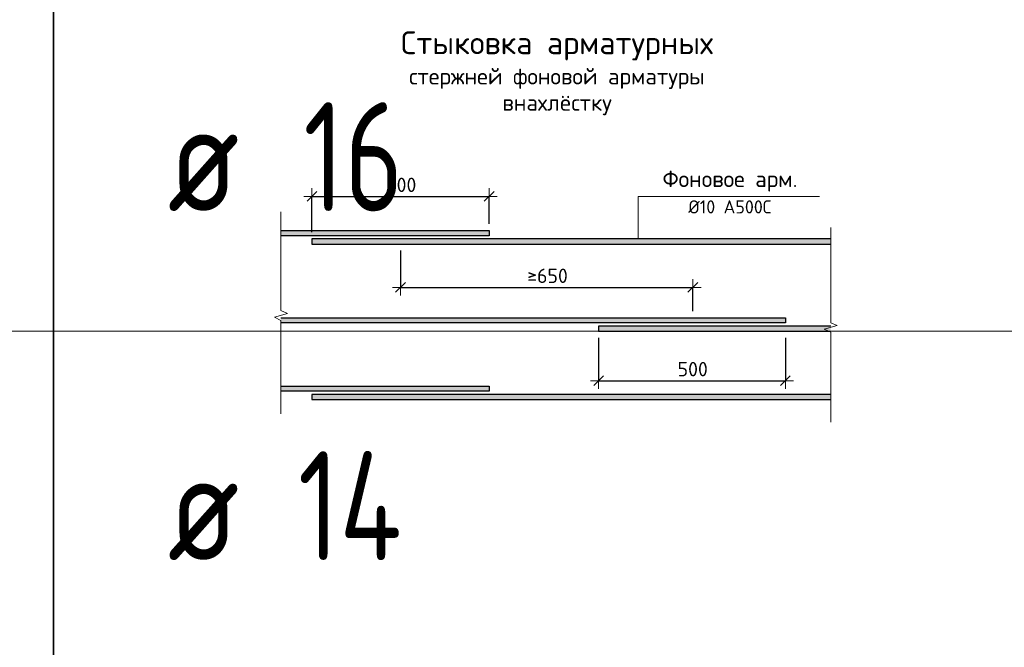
# Model space of a CAD drawing. Header units: metres. Extents: x -38 to 107, y -15 to 21.
# Tile 119 of 133: x 75.34 to 77.6, y 6.15 to 7.59. Entities that reach past the tile are written whole.
import ezdxf

# ---------------------------------------------------------------- set-up
doc = ezdxf.new("R2010")
doc.units = ezdxf.units.M
doc.header["$PDMODE"] = 65
doc.layers.add('XR$3$Арм.стержн.ниж.зоны Х', color=7, linetype='Continuous', lineweight=35, true_color=0xc600c6)
doc.layers.add('XR$5$Арм.стержн.ниж.зоны Х', color=7, linetype='Continuous', lineweight=35, true_color=0xc600c6)
doc.layers.add('XR$3$Размерная линия_ общее', color=7, linetype='Continuous', lineweight=13)
doc.layers.add('XR$5$Размерная линия_ общее', color=7, linetype='Continuous', lineweight=13)
doc.styles.add('ISOCPEUR', font='txt')
doc.dimstyles.new('DIMSTYLE_37', dxfattribs={"dimtxt": 0.033, "dimasz": 0.0375, "dimexe": 0, "dimexo": 0, "dimgap": 0.0165, "dimtad": 2, "dimdec": 0, "dimlfac": 1000, "dimrnd": 1, "dimzin": 12, "dimdsep": 46, "dimtxsty": 'ISOCPEUR', "dimblk1": 'ALL_ML_STRICH', "dimblk2": 'ALL_ML_STRICH', "dimsah": 1, "dimcen": 0, "dimclrd": 7, "dimclre": 256, "dimclrt": 7, "dimadec": 0, "dimazin": 0, "dimtfac": 1, "dimtdec": 0, "dimtix": 1, "dimtmove": 2, "dimatfit": 3, "dimfxl": 0, "dimtzin": 0, "dimlwd": 0, "dimlwe": -3, "dimarcsym": 0})
doc.dimstyles.new('DIMSTYLE_6', dxfattribs={"dimtxt": 0.033, "dimasz": 0.0375, "dimexe": 0, "dimexo": 0, "dimgap": 0.0165, "dimtad": 2, "dimdec": 0, "dimlfac": 1000, "dimrnd": 1, "dimzin": 12, "dimdsep": 46, "dimtxsty": 'ISOCPEUR', "dimblk1": 'ALL_ML_STRICH', "dimblk2": 'ALL_ML_STRICH', "dimsah": 1, "dimcen": 0, "dimclrd": 7, "dimclre": 256, "dimclrt": 7, "dimadec": 0, "dimazin": 0, "dimtfac": 1, "dimtdec": 0, "dimtix": 1, "dimtmove": 2, "dimatfit": 3, "dimfxl": 0, "dimtzin": 0, "dimlwd": 0, "dimlwe": -3, "dimarcsym": 0})
doc.dimstyles.new('DIMSTYLE_7', dxfattribs={"dimtxt": 0.033, "dimasz": 0.0375, "dimexe": 0, "dimexo": 0, "dimgap": 0.0165, "dimtad": 2, "dimdec": 0, "dimlfac": 1000, "dimrnd": 1, "dimzin": 12, "dimdsep": 46, "dimtxsty": 'ISOCPEUR', "dimblk1": 'ALL_ML_STRICH', "dimblk2": 'ALL_ML_STRICH', "dimsah": 1, "dimcen": 0, "dimclrd": 7, "dimclre": 256, "dimclrt": 7, "dimadec": 0, "dimazin": 0, "dimtfac": 1, "dimtdec": 0, "dimtix": 1, "dimtmove": 2, "dimatfit": 3, "dimfxl": 0, "dimtzin": 0, "dimlwd": 0, "dimlwe": -3, "dimarcsym": 0})
doc.dimstyles.new('DIMSTYLE_8', dxfattribs={"dimtxt": 0.033, "dimasz": 0.0375, "dimexe": 0, "dimexo": 0, "dimgap": 0.0165, "dimtad": 2, "dimdec": 0, "dimlfac": 1000, "dimrnd": 1, "dimzin": 12, "dimdsep": 46, "dimtxsty": 'ISOCPEUR', "dimblk1": 'ALL_ML_STRICH', "dimblk2": 'ALL_ML_STRICH', "dimsah": 1, "dimcen": 0, "dimclrd": 7, "dimclre": 256, "dimclrt": 7, "dimadec": 0, "dimazin": 0, "dimtfac": 1, "dimtdec": 0, "dimtix": 1, "dimtmove": 2, "dimatfit": 3, "dimfxl": 0, "dimtzin": 0, "dimlwd": 0, "dimlwe": -3, "dimarcsym": 0})

# ---------------------------------------------------------------- blocks, each defined once
blk = doc.blocks.new('ALL_ML_STRICH')
at = {"color": 0, "linetype": 'ByBlock', "lineweight": -2}
for p, q in [((-1, 0), (0.5, 0)), ((-0.3, -0.3), (0.3, 0.3)), ((0, -0.5), (0, 0.5))]:
    blk.add_line(p, q, dxfattribs=at)
blk = doc.blocks.new('*D40')
at = {"layer": 'DEFPOINTS', "color": 7, "linetype": 'Continuous', "lineweight": 13, "transparency": 33554687}
for p in [(76.0122, 7.1808), (76.4182, 7.1027), (76.0122, 7.0837)]:
    blk.add_point(p, dxfattribs=at)
at = {"layer": 'XR$3$Размерная линия_ общее', "color": 253, "linetype": 'Continuous', "lineweight": -2, "true_color": 0xa0a0a0, "transparency": 33554687}
for p, q in [((76.0122, 7.0987), (76.0122, 7.1808)), ((76.4182, 7.1177), (76.4182, 7.1808))]:
    blk.add_line(p, q, dxfattribs=at)
at = {"layer": 'XR$3$Размерная линия_ общее', "color": 7, "linetype": 'Continuous', "lineweight": -2, "transparency": 33554687}
blk.add_line((76.0122, 7.1808), (76.4182, 7.1808), dxfattribs=at)
at = {"layer": 'XR$3$Размерная линия_ общее', "color": 7, "linetype": 'Continuous', "lineweight": 13, "transparency": 33554687, "xscale": 0.0375, "yscale": 0.0375, "zscale": 0.0375, "rotation": 180}
blk.add_blockref('ALL_ML_STRICH', (76.0122, 7.1808), dxfattribs=at)
at = {"layer": 'XR$3$Размерная линия_ общее', "color": 7, "linetype": 'Continuous', "lineweight": 13, "transparency": 33554687, "xscale": 0.0375, "yscale": 0.0375, "zscale": 0.0375}
blk.add_blockref('ALL_ML_STRICH', (76.4182, 7.1808), dxfattribs=at)
at = {"layer": 'XR$3$Размерная линия_ общее', "color": 7, "linetype": 'Continuous', "lineweight": 13, "transparency": 33554687, "insert": (76.1822, 7.2238), "char_height": 0.033, "width": 0.00165, "attachment_point": 1, "line_spacing_factor": 0.60241, "style": 'ISOCPEUR'}
blk.add_mtext('500', dxfattribs=at)
blk = doc.blocks.new('*D41')
at = {"layer": 'DEFPOINTS', "color": 7, "linetype": 'Continuous', "lineweight": 13, "transparency": 33554687}
for p in [(76.2152, 7.0717), (76.2152, 6.9723), (76.8852, 6.9027)]:
    blk.add_point(p, dxfattribs=at)
at = {"layer": 'XR$3$Размерная линия_ общее', "color": 253, "linetype": 'Continuous', "lineweight": -2, "true_color": 0xa0a0a0, "transparency": 33554687}
for p, q in [((76.2152, 7.0567), (76.2152, 6.9723)), ((76.8852, 6.9177), (76.8852, 6.9723))]:
    blk.add_line(p, q, dxfattribs=at)
at = {"layer": 'XR$3$Размерная линия_ общее', "color": 7, "linetype": 'Continuous', "lineweight": -2, "transparency": 33554687}
blk.add_line((76.2152, 6.9723), (76.8852, 6.9723), dxfattribs=at)
at = {"layer": 'XR$3$Размерная линия_ общее', "color": 7, "linetype": 'Continuous', "lineweight": 13, "transparency": 33554687, "xscale": 0.0375, "yscale": 0.0375, "zscale": 0.0375, "rotation": 180}
blk.add_blockref('ALL_ML_STRICH', (76.2152, 6.9723), dxfattribs=at)
at = {"layer": 'XR$3$Размерная линия_ общее', "color": 7, "linetype": 'Continuous', "lineweight": 13, "transparency": 33554687, "xscale": 0.0375, "yscale": 0.0375, "zscale": 0.0375}
blk.add_blockref('ALL_ML_STRICH', (76.8852, 6.9723), dxfattribs=at)
at = {"layer": 'XR$3$Размерная линия_ общее', "color": 7, "linetype": 'Continuous', "lineweight": 13, "transparency": 33554687, "insert": (76.5056, 7.0153), "char_height": 0.033, "width": 0.00165, "attachment_point": 1, "line_spacing_factor": 0.60241, "style": 'ISOCPEUR'}
blk.add_mtext('≥650', dxfattribs=at)
blk = doc.blocks.new('*D42')
at = {"layer": 'DEFPOINTS', "color": 7, "linetype": 'Continuous', "lineweight": 13, "transparency": 33554687}
for p in [(76.6692, 6.8717), (77.0972, 6.8717), (76.6692, 6.7584)]:
    blk.add_point(p, dxfattribs=at)
at = {"layer": 'XR$3$Размерная линия_ общее', "color": 253, "linetype": 'Continuous', "lineweight": -2, "true_color": 0xa0a0a0, "transparency": 33554687}
for p, q in [((76.6692, 6.8567), (76.6692, 6.7584)), ((77.0972, 6.8567), (77.0972, 6.7584))]:
    blk.add_line(p, q, dxfattribs=at)
at = {"layer": 'XR$3$Размерная линия_ общее', "color": 7, "linetype": 'Continuous', "lineweight": -2, "transparency": 33554687}
blk.add_line((76.6692, 6.7584), (77.0972, 6.7584), dxfattribs=at)
at = {"layer": 'XR$3$Размерная линия_ общее', "color": 7, "linetype": 'Continuous', "lineweight": 13, "transparency": 33554687, "xscale": 0.0375, "yscale": 0.0375, "zscale": 0.0375, "rotation": 180}
blk.add_blockref('ALL_ML_STRICH', (76.6692, 6.7584), dxfattribs=at)
at = {"layer": 'XR$3$Размерная линия_ общее', "color": 7, "linetype": 'Continuous', "lineweight": 13, "transparency": 33554687, "xscale": 0.0375, "yscale": 0.0375, "zscale": 0.0375}
blk.add_blockref('ALL_ML_STRICH', (77.0972, 6.7584), dxfattribs=at)
at = {"layer": 'XR$3$Размерная линия_ общее', "color": 7, "linetype": 'Continuous', "lineweight": 13, "transparency": 33554687, "insert": (76.8502, 6.8014), "char_height": 0.033, "width": 0.00165, "attachment_point": 1, "line_spacing_factor": 0.60241, "style": 'ISOCPEUR'}
blk.add_mtext('500', dxfattribs=at)
blk = doc.blocks.new('ЭЛЕМЕНТ_УЗОРА_1')
at = {"color": 7, "linetype": 'Continuous', "lineweight": 13, "transparency": 33554687}
blk.add_line((75.9412, 6.6827), (75.9412, 6.6827), dxfattribs=at)
blk.add_lwpolyline([(75.9412, 7.1452), (75.9412, 6.919), (75.9562, 6.9126), (75.9262, 6.9038), (75.9412, 6.8964), (75.9412, 6.6827)], dxfattribs=at)
blk = doc.blocks.new('ЭЛЕМЕНТ_УЗОРА_2')
at = {"color": 7, "linetype": 'Continuous', "lineweight": 13, "transparency": 33554687}
blk.add_line((77.2012, 6.6637), (77.2012, 6.6637), dxfattribs=at)
blk.add_lwpolyline([(77.2012, 7.1092), (77.2012, 6.8913), (77.2162, 6.8851), (77.1862, 6.8766), (77.2012, 6.8695), (77.2012, 6.6637)], dxfattribs=at)
blk = doc.blocks.new('*D609')
at = {"layer": 'DEFPOINTS', "color": 7, "linetype": 'Continuous', "lineweight": 13, "transparency": 33554687}
for p in [(76.0122, 7.1808), (76.4182, 7.1027), (76.0122, 7.0837)]:
    blk.add_point(p, dxfattribs=at)
at = {"layer": 'XR$5$Размерная линия_ общее', "color": 253, "linetype": 'Continuous', "lineweight": -2, "true_color": 0xa0a0a0, "transparency": 33554687}
for p, q in [((76.0122, 7.0987), (76.0122, 7.1808)), ((76.4182, 7.1177), (76.4182, 7.1808))]:
    blk.add_line(p, q, dxfattribs=at)
at = {"layer": 'XR$5$Размерная линия_ общее', "color": 7, "linetype": 'Continuous', "lineweight": -2, "transparency": 33554687}
blk.add_line((76.0122, 7.1808), (76.4182, 7.1808), dxfattribs=at)
at = {"layer": 'XR$5$Размерная линия_ общее', "color": 7, "linetype": 'Continuous', "lineweight": 13, "transparency": 33554687, "xscale": 0.0375, "yscale": 0.0375, "zscale": 0.0375, "rotation": 180}
blk.add_blockref('ALL_ML_STRICH', (76.0122, 7.1808), dxfattribs=at)
at = {"layer": 'XR$5$Размерная линия_ общее', "color": 7, "linetype": 'Continuous', "lineweight": 13, "transparency": 33554687, "xscale": 0.0375, "yscale": 0.0375, "zscale": 0.0375}
blk.add_blockref('ALL_ML_STRICH', (76.4182, 7.1808), dxfattribs=at)
at = {"layer": 'XR$5$Размерная линия_ общее', "color": 7, "linetype": 'Continuous', "lineweight": 13, "transparency": 33554687, "insert": (76.1822, 7.2238), "char_height": 0.033, "width": 0.00165, "attachment_point": 1, "line_spacing_factor": 0.60241, "style": 'ISOCPEUR'}
blk.add_mtext('500', dxfattribs=at)
blk = doc.blocks.new('*D610')
at = {"layer": 'DEFPOINTS', "color": 7, "linetype": 'Continuous', "lineweight": 13, "transparency": 33554687}
for p in [(76.2152, 7.0717), (76.2152, 6.9723), (76.8852, 6.9027)]:
    blk.add_point(p, dxfattribs=at)
at = {"layer": 'XR$5$Размерная линия_ общее', "color": 253, "linetype": 'Continuous', "lineweight": -2, "true_color": 0xa0a0a0, "transparency": 33554687}
for p, q in [((76.2152, 7.0567), (76.2152, 6.9723)), ((76.8852, 6.9177), (76.8852, 6.9723))]:
    blk.add_line(p, q, dxfattribs=at)
at = {"layer": 'XR$5$Размерная линия_ общее', "color": 7, "linetype": 'Continuous', "lineweight": -2, "transparency": 33554687}
blk.add_line((76.2152, 6.9723), (76.8852, 6.9723), dxfattribs=at)
at = {"layer": 'XR$5$Размерная линия_ общее', "color": 7, "linetype": 'Continuous', "lineweight": 13, "transparency": 33554687, "xscale": 0.0375, "yscale": 0.0375, "zscale": 0.0375, "rotation": 180}
blk.add_blockref('ALL_ML_STRICH', (76.2152, 6.9723), dxfattribs=at)
at = {"layer": 'XR$5$Размерная линия_ общее', "color": 7, "linetype": 'Continuous', "lineweight": 13, "transparency": 33554687, "xscale": 0.0375, "yscale": 0.0375, "zscale": 0.0375}
blk.add_blockref('ALL_ML_STRICH', (76.8852, 6.9723), dxfattribs=at)
at = {"layer": 'XR$5$Размерная линия_ общее', "color": 7, "linetype": 'Continuous', "lineweight": 13, "transparency": 33554687, "insert": (76.5056, 7.0153), "char_height": 0.033, "width": 0.00165, "attachment_point": 1, "line_spacing_factor": 0.60241, "style": 'ISOCPEUR'}
blk.add_mtext('≥650', dxfattribs=at)
blk = doc.blocks.new('*D611')
at = {"layer": 'DEFPOINTS', "color": 7, "linetype": 'Continuous', "lineweight": 13, "transparency": 33554687}
for p in [(76.6692, 6.8717), (77.0972, 6.8717), (76.6692, 6.7584)]:
    blk.add_point(p, dxfattribs=at)
at = {"layer": 'XR$5$Размерная линия_ общее', "color": 253, "linetype": 'Continuous', "lineweight": -2, "true_color": 0xa0a0a0, "transparency": 33554687}
for p, q in [((76.6692, 6.8567), (76.6692, 6.7584)), ((77.0972, 6.8567), (77.0972, 6.7584))]:
    blk.add_line(p, q, dxfattribs=at)
at = {"layer": 'XR$5$Размерная линия_ общее', "color": 7, "linetype": 'Continuous', "lineweight": -2, "transparency": 33554687}
blk.add_line((76.6692, 6.7584), (77.0972, 6.7584), dxfattribs=at)
at = {"layer": 'XR$5$Размерная линия_ общее', "color": 7, "linetype": 'Continuous', "lineweight": 13, "transparency": 33554687, "xscale": 0.0375, "yscale": 0.0375, "zscale": 0.0375, "rotation": 180}
blk.add_blockref('ALL_ML_STRICH', (76.6692, 6.7584), dxfattribs=at)
at = {"layer": 'XR$5$Размерная линия_ общее', "color": 7, "linetype": 'Continuous', "lineweight": 13, "transparency": 33554687, "xscale": 0.0375, "yscale": 0.0375, "zscale": 0.0375}
blk.add_blockref('ALL_ML_STRICH', (77.0972, 6.7584), dxfattribs=at)
at = {"layer": 'XR$5$Размерная линия_ общее', "color": 7, "linetype": 'Continuous', "lineweight": 13, "transparency": 33554687, "insert": (76.8502, 6.8014), "char_height": 0.033, "width": 0.00165, "attachment_point": 1, "line_spacing_factor": 0.60241, "style": 'ISOCPEUR'}
blk.add_mtext('500', dxfattribs=at)
blk = doc.blocks.new('ЭЛЕМЕНТ_УЗОРА_15')
at = {"color": 7, "linetype": 'Continuous', "lineweight": 13, "transparency": 33554687}
blk.add_line((75.9412, 6.6827), (75.9412, 6.6827), dxfattribs=at)
blk.add_lwpolyline([(75.9412, 7.1452), (75.9412, 6.919), (75.9562, 6.9126), (75.9262, 6.9038), (75.9412, 6.8964), (75.9412, 6.6827)], dxfattribs=at)
blk = doc.blocks.new('ЭЛЕМЕНТ_УЗОРА_16')
at = {"color": 7, "linetype": 'Continuous', "lineweight": 13, "transparency": 33554687}
blk.add_line((77.2012, 6.6637), (77.2012, 6.6637), dxfattribs=at)
blk.add_lwpolyline([(77.2012, 7.1092), (77.2012, 6.8913), (77.2162, 6.8851), (77.1862, 6.8766), (77.2012, 6.8695), (77.2012, 6.6637)], dxfattribs=at)

msp = doc.modelspace()

# ---------------------------------------------------------------- hatches: boundary and pattern name
at = {"linetype": 'Continuous', "lineweight": 13, "true_color": 0xc8c8c8, "transparency": 33554687}
for points in [[(75.9412, 7.0907), (76.4182, 7.0907), (76.4182, 7.1027), (75.9412, 7.1027)], [(75.9412, 7.0907), (76.4182, 7.0907), (76.4182, 7.1027), (75.9412, 7.1027)], [(76.0122, 7.0837), (76.0122, 7.0717), (77.2012, 7.0717), (77.2012, 7.0837)], [(76.0122, 7.0837), (76.0122, 7.0717), (77.2012, 7.0717), (77.2012, 7.0837)], [(75.9412, 6.8907), (77.0972, 6.8907), (77.0972, 6.9027), (75.9412, 6.9027)], [(75.9412, 6.8907), (77.0972, 6.8907), (77.0972, 6.9027), (75.9412, 6.9027)], [(76.6692, 6.8837), (76.6692, 6.8717), (77.2012, 6.8717), (77.2012, 6.8837)], [(76.6692, 6.8837), (76.6692, 6.8717), (77.2012, 6.8717), (77.2012, 6.8837)], [(75.9412, 6.7341), (76.4182, 6.7341), (76.4182, 6.7461), (75.9412, 6.7461)], [(75.9412, 6.7341), (76.4182, 6.7341), (76.4182, 6.7461), (75.9412, 6.7461)], [(76.0122, 6.7271), (76.0122, 6.7151), (77.2012, 6.7151), (77.2012, 6.7271)], [(76.0122, 6.7271), (76.0122, 6.7151), (77.2012, 6.7151), (77.2012, 6.7271)]]:
    msp.add_hatch(color=9, dxfattribs=at).paths.add_polyline_path(points)

# ---------------------------------------------------------------- linework, layer by layer
at = {"color": 7, "linetype": 'Continuous', "lineweight": 35, "transparency": 33554687}
for p, q in [((75.4198, 7.6717), (75.4198, 6.8717)), ((75.4198, 6.8717), (75.4198, 6.0717))]:
    msp.add_line(p, q, dxfattribs=at)
at = {"color": 7, "linetype": 'Continuous', "lineweight": 13, "transparency": 33554687}
msp.add_line((86.4198, 6.8717), (67.9198, 6.8717), dxfattribs=at)
msp.add_lwpolyline([(76.7597, 7.0837), (76.7597, 7.1808), (77.1752, 7.1808)], dxfattribs=at)
msp.add_lwpolyline([(76.7597, 7.0837), (76.7597, 7.1808), (77.1752, 7.1808)], dxfattribs=at)
at = {"layer": 'XR$3$Арм.стержн.ниж.зоны Х', "color": 7, "linetype": 'Continuous', "lineweight": 25, "transparency": 33554687}
for points in [[(75.9412, 7.1027), (76.4182, 7.1027), (76.4182, 7.0907), (75.9412, 7.0907)], [(77.2012, 7.0837), (76.0122, 7.0837), (76.0122, 7.0717), (77.2012, 7.0717)], [(75.9412, 6.9027), (77.0972, 6.9027), (77.0972, 6.8907), (75.9412, 6.8907)], [(77.2012, 6.8837), (76.6692, 6.8837), (76.6692, 6.8717), (77.2012, 6.8717)], [(75.9412, 6.7461), (76.4182, 6.7461), (76.4182, 6.7341), (75.9412, 6.7341)], [(77.2012, 6.7271), (76.0122, 6.7271), (76.0122, 6.7151), (77.2012, 6.7151)]]:
    msp.add_lwpolyline(points, dxfattribs=at)
at = {"layer": 'XR$5$Арм.стержн.ниж.зоны Х', "color": 7, "linetype": 'Continuous', "lineweight": 25, "transparency": 33554687}
for points in [[(75.9412, 7.1027), (76.4182, 7.1027), (76.4182, 7.0907), (75.9412, 7.0907)], [(77.2012, 7.0837), (76.0122, 7.0837), (76.0122, 7.0717), (77.2012, 7.0717)], [(75.9412, 6.9027), (77.0972, 6.9027), (77.0972, 6.8907), (75.9412, 6.8907)], [(77.2012, 6.8837), (76.6692, 6.8837), (76.6692, 6.8717), (77.2012, 6.8717)], [(75.9412, 6.7461), (76.4182, 6.7461), (76.4182, 6.7341), (75.9412, 6.7341)], [(77.2012, 6.7271), (76.0122, 6.7271), (76.0122, 6.7151), (77.2012, 6.7151)]]:
    msp.add_lwpolyline(points, dxfattribs=at)

# ---------------------------------------------------------------- block references
at = {"color": 7, "linetype": 'Continuous', "lineweight": 13, "transparency": 33554687}
for name in ['ЭЛЕМЕНТ_УЗОРА_1', 'ЭЛЕМЕНТ_УЗОРА_15', 'ЭЛЕМЕНТ_УЗОРА_2', 'ЭЛЕМЕНТ_УЗОРА_16']:
    msp.add_blockref(name, (0, 0), dxfattribs=at)

# ---------------------------------------------------------------- texts
at = {"color": 7, "linetype": 'Continuous', "lineweight": 13, "transparency": 33554687, "attachment_point": 2}
for s, insert, char_height, width, line_spacing_factor in [('\\A1;{\\fISOCPEUR|i0|b0;\\H0.052500;\\W1.000000;\\C7;Стыковка арматурных}\\P{\\fISOCPEUR|i0|b0;\\H0.037500;\\W1.000000;\\C7;стержней фоновой арматуры}\\P{\\fISOCPEUR|i0|b0;\\H0.037500;\\W1.000000;\\C7;внахлёстку}\\P', (76.5737, 7.5592), 0.0525, 0.938044, 0.963855), ('\\A1;{\\fISOCPEUR|i0|b0;\\H0.052500;\\W1.000000;\\C7;Стыковка арматурных}\\P{\\fISOCPEUR|i0|b0;\\H0.037500;\\W1.000000;\\C7;стержней фоновой арматуры}\\P{\\fISOCPEUR|i0|b0;\\H0.037500;\\W1.000000;\\C7;внахлёстку}\\P', (76.5737, 7.5592), 0.0525, 0.938044, 0.963855), ('\\A1;{\\fISOCPEUR|i0|b0;\\H0.037500;\\W1.000000;\\C7;Фоновое арм.}\\P{\\fISOCPEUR|i0|b0;\\H0.030000;\\W1.000000;\\C7;Ø10 А500С}\\P', (76.9702, 7.2396), 0.0375, 0.328781, 1.084337), ('\\A1;{\\fISOCPEUR|i0|b0;\\H0.037500;\\W1.000000;\\C7;Фоновое арм.}\\P{\\fISOCPEUR|i0|b0;\\H0.030000;\\W1.000000;\\C7;Ø10 А500С}\\P', (76.9702, 7.2396), 0.0375, 0.328781, 1.084337)]:
    msp.add_mtext(s, dxfattribs=dict(at, insert=insert, char_height=char_height, width=width, line_spacing_factor=line_spacing_factor))
at = {"color": 7, "linetype": 'Continuous', "lineweight": 35, "transparency": 33554687, "char_height": 0.25, "attachment_point": 7, "style": 'ISOCPEUR'}
for s, insert, width in [('\\W0.75;16', (75.9925, 7.1467), 0.393567), ('\\W0.82;ø', (75.6817, 7.1467), 0.327205), ('\\W0.76;14', (75.98, 6.3467), 0.420468), ('\\W0.82;ø', (75.6817, 6.3467), 0.327205)]:
    msp.add_mtext(s, dxfattribs=dict(at, insert=insert, width=width))

# ---------------------------------------------------------------- dimensions: what is measured, and where the dimension line sits
at = {"layer": 'XR$3$Размерная линия_ общее', "color": 7, "linetype": 'Continuous', "lineweight": 13, "transparency": 33554687}
for base, p1, p2, text, dimstyle, override, picture, middle in [((76.4182, 7.1808), (76.0122, 7.0987), (76.4182, 7.1177), '500', 'DIMSTYLE_6', {"dimpost": '<>', "dimclrd": 7, "dimclre": 253, "dimclrt": 7, "dimlwd": 0, "dimlwe": 65533}, '*D40', (76.2152, 7.1973)), ((76.8852, 6.9723), (76.2152, 7.0567), (76.8852, 6.9177), '≥650', 'DIMSTYLE_7', {"dimpost": '≥<>', "dimclrd": 7, "dimclre": 253, "dimclrt": 7, "dimlwd": 0, "dimlwe": 65533}, '*D41', (76.5502, 6.9888)), ((77.0972, 6.7584), (76.6692, 6.8567), (77.0972, 6.8567), '500', 'DIMSTYLE_8', {"dimpost": '<>', "dimclrd": 7, "dimclre": 253, "dimclrt": 7, "dimlwd": 0, "dimlwe": 65533}, '*D42', (76.8832, 6.7749))]:
    dim = msp.add_linear_dim(base=base, p1=p1, p2=p2, text=text, dimstyle=dimstyle, override=override, dxfattribs=at)
    dim.commit()
    dim.dimension.update_dxf_attribs({"geometry": picture, "text_midpoint": middle, "dimtype": 160})
at = {"layer": 'XR$5$Размерная линия_ общее', "color": 7, "linetype": 'Continuous', "lineweight": 13, "transparency": 33554687}
for base, p1, p2, text, dimstyle, override, picture, middle in [((76.4182, 7.1808), (76.0122, 7.0987), (76.4182, 7.1177), '500', 'DIMSTYLE_8', {"dimpost": '<>', "dimclrd": 7, "dimclre": 253, "dimclrt": 7, "dimlwd": 0, "dimlwe": 65533}, '*D609', (76.2152, 7.1973)), ((76.8852, 6.9723), (76.2152, 7.0567), (76.8852, 6.9177), '≥650', 'DIMSTYLE_37', {"dimpost": '≥<>', "dimclrd": 7, "dimclre": 253, "dimclrt": 7, "dimlwd": 0, "dimlwe": 65533}, '*D610', (76.5502, 6.9888)), ((77.0972, 6.7584), (76.6692, 6.8567), (77.0972, 6.8567), '500', 'DIMSTYLE_8', {"dimpost": '<>', "dimclrd": 7, "dimclre": 253, "dimclrt": 7, "dimlwd": 0, "dimlwe": 65533}, '*D611', (76.8832, 6.7749))]:
    dim = msp.add_linear_dim(base=base, p1=p1, p2=p2, text=text, dimstyle=dimstyle, override=override, dxfattribs=at)
    dim.commit()
    dim.dimension.update_dxf_attribs({"geometry": picture, "text_midpoint": middle, "dimtype": 160})

doc.saveas('drawing.dxf')
